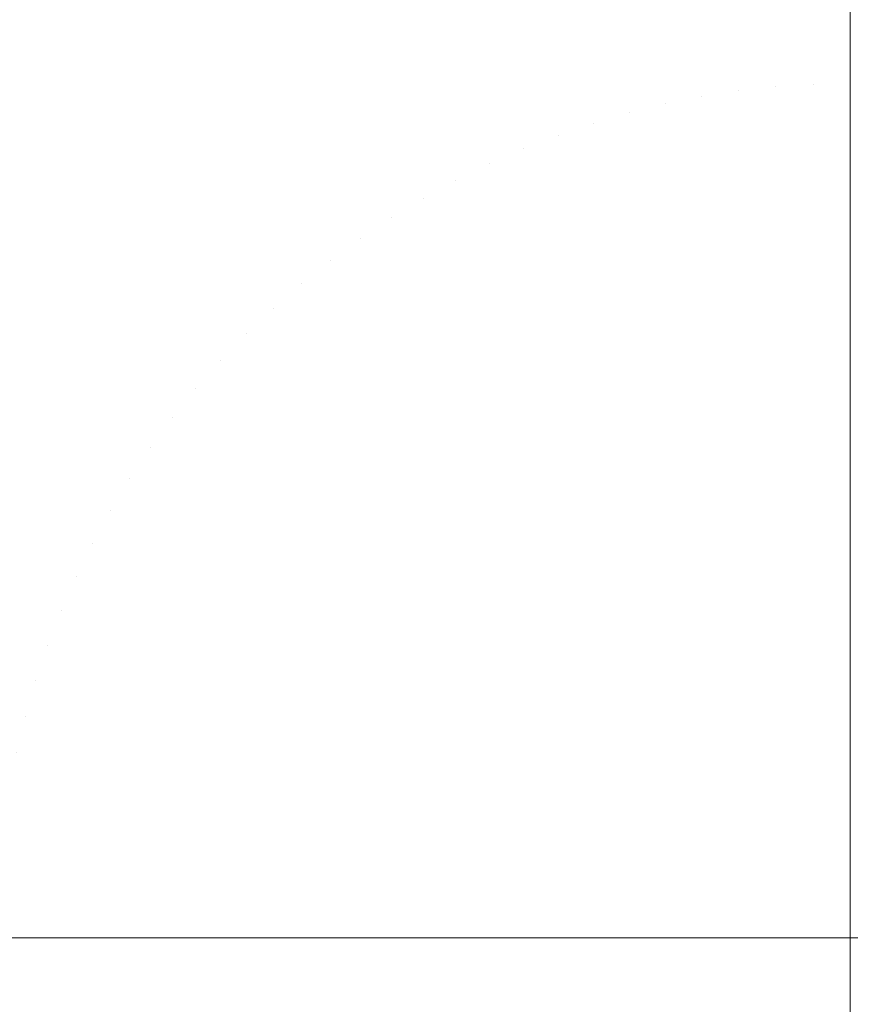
# Model space of a CAD drawing. Header units: centimetres. Extents: x -26.3 to 27.5, y 4.2 to 67.9.
# Tile 64 of 256: x -25.99035 to -25.98654, y 5.89991 to 5.90442. Entities that reach past the tile are written whole.
import ezdxf

# ---------------------------------------------------------------- set-up
doc = ezdxf.new("R2010")
doc.units = ezdxf.units.CM
doc.header["$LTSCALE"] = 2.54
doc.layers.add('Lucido design-1', color=7, linetype='Continuous')

# ---------------------------------------------------------------- blocks, each defined once
blk = doc.blocks.new('Gruppo-2-1')
at = {"color": 7, "linetype": 'Continuous', "lineweight": 9}
for points, invisible_edges in [([(-25.9870485, 5.9040943, -1111.0142407), (-25.9868787, 5.9041129, -1111.0142407), (-25.9872538, 5.9084002, -1111.0145024), (-25.9876102, 5.9083611, -1111.0145024)], 15), ([(-25.9870485, 5.9040943, -1147.1142407), (-25.9868787, 5.9041129, -1147.1142407), (-25.9872538, 5.9084002, -1147.1145024), (-25.9876102, 5.9083611, -1147.1145024)], 15), ([(-25.9868787, 5.9041129, -1111.0142407), (-25.9867082, 5.9041241, -1111.0142407), (-25.9868959, 5.9084236, -1111.0145024), (-25.9872538, 5.9084002, -1111.0145024)], 15), ([(-25.9868787, 5.9041129, -1147.1142407), (-25.9867082, 5.9041241, -1147.1142407), (-25.9868959, 5.9084236, -1147.1145024), (-25.9872538, 5.9084002, -1147.1145024)], 15), ([(-25.9865374, 5.9045734, -1111.0142678), (-25.9865374, 5.9084314, -1111.0145024), (-25.9868959, 5.9084236, -1111.0145024), (-25.9867082, 5.9041241, -1111.0142407)], 14), ([(-25.9865374, 5.9045734, -1147.1142678), (-25.9865374, 5.9084314, -1147.1145024), (-25.9868959, 5.9084236, -1147.1145024), (-25.9867082, 5.9041241, -1147.1142407)], 14), ([(-25.9872174, 5.9040683, -1111.0142407), (-25.9870485, 5.9040943, -1111.0142407), (-25.9876102, 5.9083611, -1111.0145024), (-25.9879647, 5.9083066, -1111.0145024)], 15), ([(-25.9872174, 5.9040683, -1147.1142407), (-25.9870485, 5.9040943, -1147.1142407), (-25.9876102, 5.9083611, -1147.1145024), (-25.9879647, 5.9083066, -1147.1145024)], 15), ([(-25.9873849, 5.904035, -1111.0142407), (-25.9872174, 5.9040683, -1111.0142407), (-25.9879647, 5.9083066, -1111.0145024), (-25.9883164, 5.9082366, -1111.0145024)], 15), ([(-25.9873849, 5.904035, -1147.1142407), (-25.9872174, 5.9040683, -1147.1142407), (-25.9879647, 5.9083066, -1147.1145024), (-25.9883164, 5.9082366, -1147.1145024)], 15), ([(-25.9875509, 5.9039944, -1111.0142407), (-25.9873849, 5.904035, -1111.0142407), (-25.9883164, 5.9082366, -1111.0145024), (-25.9886647, 5.9081514, -1111.0145024)], 15), ([(-25.9875509, 5.9039944, -1147.1142407), (-25.9873849, 5.904035, -1147.1142407), (-25.9883164, 5.9082366, -1147.1145024), (-25.9886647, 5.9081514, -1147.1145024)], 15), ([(-25.9877149, 5.9039466, -1111.0142407), (-25.9875509, 5.9039944, -1111.0142407), (-25.9886647, 5.9081514, -1111.0145024), (-25.989009, 5.908051, -1111.0145024)], 15), ([(-25.9877149, 5.9039466, -1147.1142407), (-25.9875509, 5.9039944, -1147.1142407), (-25.9886647, 5.9081514, -1147.1145024), (-25.989009, 5.908051, -1147.1145024)], 15), ([(-25.9878767, 5.9038916, -1111.0142407), (-25.9877149, 5.9039466, -1111.0142407), (-25.989009, 5.908051, -1111.0145024), (-25.9893486, 5.9079358, -1111.0145024)], 15), ([(-25.9878767, 5.9038916, -1147.1142407), (-25.9877149, 5.9039466, -1147.1142407), (-25.989009, 5.908051, -1147.1145024), (-25.9893486, 5.9079358, -1147.1145024)], 15), ([(-25.9880359, 5.9038297, -1111.0142407), (-25.9878767, 5.9038916, -1111.0142407), (-25.9893486, 5.9079358, -1111.0145024), (-25.9896828, 5.9078058, -1111.0145024)], 15), ([(-25.9880359, 5.9038297, -1147.1142407), (-25.9878767, 5.9038916, -1147.1142407), (-25.9893486, 5.9079358, -1147.1145024), (-25.9896828, 5.9078058, -1147.1145024)], 15), ([(-25.9881923, 5.9037609, -1111.0142407), (-25.9880359, 5.9038297, -1111.0142407), (-25.9896828, 5.9078058, -1111.0145024), (-25.9900111, 5.9076614, -1111.0145024)], 15), ([(-25.9881923, 5.9037609, -1147.1142407), (-25.9880359, 5.9038297, -1147.1142407), (-25.9896828, 5.9078058, -1147.1145024), (-25.9900111, 5.9076614, -1147.1145024)], 15), ([(-25.9883455, 5.9036853, -1111.0142407), (-25.9881923, 5.9037609, -1111.0142407), (-25.9900111, 5.9076614, -1111.0145024), (-25.9903327, 5.9075027, -1111.0145024)], 15), ([(-25.9883455, 5.9036853, -1147.1142407), (-25.9881923, 5.9037609, -1147.1142407), (-25.9900111, 5.9076614, -1147.1145024), (-25.9903327, 5.9075027, -1147.1145024)], 15), ([(-25.9884953, 5.9036032, -1111.0142407), (-25.9883455, 5.9036853, -1111.0142407), (-25.9903327, 5.9075027, -1111.0145024), (-25.9906471, 5.9073303, -1111.0145024)], 15), ([(-25.9884953, 5.9036032, -1147.1142407), (-25.9883455, 5.9036853, -1147.1142407), (-25.9903327, 5.9075027, -1147.1145024), (-25.9906471, 5.9073303, -1147.1145024)], 15), ([(-25.9886413, 5.9035145, -1111.0142407), (-25.9884953, 5.9036032, -1111.0142407), (-25.9906471, 5.9073303, -1111.0145024), (-25.9909537, 5.9071442, -1111.0145024)], 15), ([(-25.9886413, 5.9035145, -1147.1142407), (-25.9884953, 5.9036032, -1147.1142407), (-25.9906471, 5.9073303, -1147.1145024), (-25.9909537, 5.9071442, -1147.1145024)], 15), ([(-25.9887834, 5.9034196, -1111.0142407), (-25.9886413, 5.9035145, -1111.0142407), (-25.9909537, 5.9071442, -1111.0145024), (-25.9912519, 5.906945, -1111.0145024)], 15), ([(-25.9887834, 5.9034196, -1147.1142407), (-25.9886413, 5.9035145, -1147.1142407), (-25.9909537, 5.9071442, -1147.1145024), (-25.9912519, 5.906945, -1147.1145024)], 15), ([(-25.9889212, 5.9033186, -1111.0142407), (-25.9887834, 5.9034196, -1111.0142407), (-25.9912519, 5.906945, -1111.0145024), (-25.9915411, 5.9067329, -1111.0145024)], 15), ([(-25.9889212, 5.9033186, -1147.1142407), (-25.9887834, 5.9034196, -1147.1142407), (-25.9912519, 5.906945, -1147.1145024), (-25.9915411, 5.9067329, -1147.1145024)], 15), ([(-25.9890544, 5.9032117, -1111.0142407), (-25.9889212, 5.9033186, -1111.0142407), (-25.9915411, 5.9067329, -1111.0145024), (-25.9918207, 5.9065085, -1111.0145024)], 15), ([(-25.9890544, 5.9032117, -1147.1142407), (-25.9889212, 5.9033186, -1147.1142407), (-25.9915411, 5.9067329, -1147.1145024), (-25.9918207, 5.9065085, -1147.1145024)], 15), ([(-25.9891829, 5.903099, -1111.0142407), (-25.9890544, 5.9032117, -1111.0142407), (-25.9918207, 5.9065085, -1111.0145024), (-25.9920904, 5.906272, -1111.0145024)], 15), ([(-25.9891829, 5.903099, -1147.1142407), (-25.9890544, 5.9032117, -1147.1142407), (-25.9918207, 5.9065085, -1147.1145024), (-25.9920904, 5.906272, -1147.1145024)], 15), ([(-25.9893063, 5.9029809, -1111.0142407), (-25.9891829, 5.903099, -1111.0142407), (-25.9920904, 5.906272, -1111.0145024), (-25.9923494, 5.906024, -1111.0145024)], 15), ([(-25.9893063, 5.9029809, -1147.1142407), (-25.9891829, 5.903099, -1147.1142407), (-25.9920904, 5.906272, -1147.1145024), (-25.9923494, 5.906024, -1147.1145024)], 15), ([(-25.9873154, 5.9061215, -1111.8139862), (-25.9870569, 5.9061498, -1111.8139862), (-25.9867093, 5.9021766, -1111.8141445), (-25.9867948, 5.9021672, -1111.8141445)], 15), ([(-25.9873154, 5.9061215, -1147.9139862), (-25.9870569, 5.9061498, -1147.9139862), (-25.9867093, 5.9021766, -1147.9141445), (-25.9867948, 5.9021672, -1147.9141445)], 15), ([(-25.9870569, 5.9061498, -1111.8139862), (-25.9867974, 5.9061668, -1111.8139862), (-25.9866234, 5.9021822, -1111.8141445), (-25.9867093, 5.9021766, -1111.8141445)], 15), ([(-25.9870569, 5.9061498, -1147.9139862), (-25.9867974, 5.9061668, -1147.9139862), (-25.9866234, 5.9021822, -1147.9141445), (-25.9867093, 5.9021766, -1147.9141445)], 15), ([(-25.9865374, 5.9045732, -1111.8140497), (-25.9865374, 5.9021841, -1111.8141445), (-25.9866234, 5.9021822, -1111.8141445), (-25.9867974, 5.9061668, -1111.8139862)], 14), ([(-25.9865374, 5.9045732, -1147.9140497), (-25.9865374, 5.9021841, -1147.9141445), (-25.9866234, 5.9021822, -1147.9141445), (-25.9867974, 5.9061668, -1147.9139862)], 14), ([(-25.9875724, 5.906082, -1111.8139862), (-25.9873154, 5.9061215, -1111.8139862), (-25.9867948, 5.9021672, -1111.8141445), (-25.9868798, 5.9021541, -1111.8141445)], 15), ([(-25.9875724, 5.906082, -1147.9139862), (-25.9873154, 5.9061215, -1147.9139862), (-25.9867948, 5.9021672, -1147.9141445), (-25.9868798, 5.9021541, -1147.9141445)], 15), ([(-25.9878275, 5.9060312, -1111.8139862), (-25.9875724, 5.906082, -1111.8139862), (-25.9868798, 5.9021541, -1111.8141445), (-25.9869642, 5.9021374, -1111.8141445)], 15), ([(-25.9878275, 5.9060312, -1147.9139862), (-25.9875724, 5.906082, -1147.9139862), (-25.9868798, 5.9021541, -1147.9141445), (-25.9869642, 5.9021374, -1147.9141445)], 15), ([(-25.9894244, 5.9028575, -1111.0142407), (-25.9893063, 5.9029809, -1111.0142407), (-25.9923494, 5.906024, -1111.0145024), (-25.9925974, 5.905765, -1111.0145024)], 15), ([(-25.9894244, 5.9028575, -1147.1142407), (-25.9893063, 5.9029809, -1147.1142407), (-25.9923494, 5.906024, -1147.1145024), (-25.9925974, 5.905765, -1147.1145024)], 15), ([(-25.9880801, 5.9059694, -1111.8139862), (-25.9878275, 5.9060312, -1111.8139862), (-25.9869642, 5.9021374, -1111.8141445), (-25.9870478, 5.9021169, -1111.8141445)], 15), ([(-25.9880801, 5.9059694, -1147.9139862), (-25.9878275, 5.9060312, -1147.9139862), (-25.9869642, 5.9021374, -1147.9141445), (-25.9870478, 5.9021169, -1147.9141445)], 15), ([(-25.9883298, 5.9058966, -1111.8139862), (-25.9880801, 5.9059694, -1111.8139862), (-25.9870478, 5.9021169, -1111.8141445), (-25.9871304, 5.9020928, -1111.8141445)], 15), ([(-25.9883298, 5.9058966, -1147.9139862), (-25.9880801, 5.9059694, -1147.9139862), (-25.9870478, 5.9021169, -1147.9141445), (-25.9871304, 5.9020928, -1147.9141445)], 15), ([(-25.988576, 5.9058131, -1111.8139862), (-25.9883298, 5.9058966, -1111.8139862), (-25.9871304, 5.9020928, -1111.8141445), (-25.9872119, 5.9020652, -1111.8141445)], 15), ([(-25.988576, 5.9058131, -1147.9139862), (-25.9883298, 5.9058966, -1147.9139862), (-25.9871304, 5.9020928, -1147.9141445), (-25.9872119, 5.9020652, -1147.9141445)], 15), ([(-25.9888184, 5.9057188, -1111.8139862), (-25.988576, 5.9058131, -1111.8139862), (-25.9872119, 5.9020652, -1111.8141445), (-25.9872921, 5.902034, -1111.8141445)], 15), ([(-25.9888184, 5.9057188, -1147.9139862), (-25.988576, 5.9058131, -1147.9139862), (-25.9872119, 5.9020652, -1147.9141445), (-25.9872921, 5.902034, -1147.9141445)], 15), ([(-25.9895371, 5.902729, -1111.0142407), (-25.9894244, 5.9028575, -1111.0142407), (-25.9925974, 5.905765, -1111.0145024), (-25.9928338, 5.9054954, -1111.0145024)], 15), ([(-25.9895371, 5.902729, -1147.1142407), (-25.9894244, 5.9028575, -1147.1142407), (-25.9925974, 5.905765, -1147.1145024), (-25.9928338, 5.9054954, -1147.1145024)], 15), ([(-25.9890564, 5.9056141, -1111.8139862), (-25.9888184, 5.9057188, -1111.8139862), (-25.9872921, 5.902034, -1111.8141445), (-25.9873708, 5.9019993, -1111.8141445)], 15), ([(-25.9890564, 5.9056141, -1147.9139862), (-25.9888184, 5.9057188, -1147.9139862), (-25.9872921, 5.902034, -1147.9141445), (-25.9873708, 5.9019993, -1147.9141445)], 15), ([(-25.9892896, 5.905499, -1111.8139862), (-25.9890564, 5.9056141, -1111.8139862), (-25.9873708, 5.9019993, -1111.8141445), (-25.987448, 5.9019613, -1111.8141445)], 15), ([(-25.9892896, 5.905499, -1147.9139862), (-25.9890564, 5.9056141, -1147.9139862), (-25.9873708, 5.9019993, -1147.9141445), (-25.987448, 5.9019613, -1147.9141445)], 15), ([(-25.989644, 5.9025958, -1111.0142407), (-25.9895371, 5.902729, -1111.0142407), (-25.9928338, 5.9054954, -1111.0145024), (-25.9930583, 5.9052157, -1111.0145024)], 15), ([(-25.989644, 5.9025958, -1147.1142407), (-25.9895371, 5.902729, -1147.1142407), (-25.9928338, 5.9054954, -1147.1145024), (-25.9930583, 5.9052157, -1147.1145024)], 15), ([(-25.9895176, 5.905374, -1111.8139862), (-25.9892896, 5.905499, -1111.8139862), (-25.987448, 5.9019613, -1111.8141445), (-25.9875234, 5.9019199, -1111.8141445)], 15), ([(-25.9895176, 5.905374, -1147.9139862), (-25.9892896, 5.905499, -1147.9139862), (-25.987448, 5.9019613, -1147.9141445), (-25.9875234, 5.9019199, -1147.9141445)], 15), ([(-25.98974, 5.9052391, -1111.8139862), (-25.9895176, 5.905374, -1111.8139862), (-25.9875234, 5.9019199, -1111.8141445), (-25.987597, 5.9018753, -1111.8141445)], 15), ([(-25.98974, 5.9052391, -1147.9139862), (-25.9895176, 5.905374, -1147.9139862), (-25.9875234, 5.9019199, -1147.9141445), (-25.987597, 5.9018753, -1147.9141445)], 15), ([(-25.9899562, 5.9050946, -1111.8139862), (-25.98974, 5.9052391, -1111.8139862), (-25.987597, 5.9018753, -1111.8141445), (-25.9876685, 5.9018275, -1111.8141445)], 15), ([(-25.9899562, 5.9050946, -1147.9139862), (-25.98974, 5.9052391, -1147.9139862), (-25.987597, 5.9018753, -1147.9141445), (-25.9876685, 5.9018275, -1147.9141445)], 15), ([(-25.989745, 5.902458, -1111.0142407), (-25.989644, 5.9025958, -1111.0142407), (-25.9930583, 5.9052157, -1111.0145024), (-25.9932704, 5.9049265, -1111.0145024)], 15), ([(-25.989745, 5.902458, -1147.1142407), (-25.989644, 5.9025958, -1147.1142407), (-25.9930583, 5.9052157, -1147.1145024), (-25.9932704, 5.9049265, -1147.1145024)], 15), ([(-25.9901659, 5.9049408, -1111.8139862), (-25.9899562, 5.9050946, -1111.8139862), (-25.9876685, 5.9018275, -1111.8141445), (-25.9877379, 5.9017766, -1111.8141445)], 15), ([(-25.9901659, 5.9049408, -1147.9139862), (-25.9899562, 5.9050946, -1147.9139862), (-25.9876685, 5.9018275, -1147.9141445), (-25.9877379, 5.9017766, -1147.9141445)], 15), ([(-25.9898399, 5.902316, -1111.0142407), (-25.989745, 5.902458, -1111.0142407), (-25.9932704, 5.9049265, -1111.0145024), (-25.9934696, 5.9046283, -1111.0145024)], 15), ([(-25.9898399, 5.902316, -1147.1142407), (-25.989745, 5.902458, -1147.1142407), (-25.9932704, 5.9049265, -1147.1145024), (-25.9934696, 5.9046283, -1147.1145024)], 15), ([(-25.9903687, 5.904778, -1111.8139862), (-25.9901659, 5.9049408, -1111.8139862), (-25.9877379, 5.9017766, -1111.8141445), (-25.987805, 5.9017227, -1111.8141445)], 15), ([(-25.9903687, 5.904778, -1147.9139862), (-25.9901659, 5.9049408, -1147.9139862), (-25.9877379, 5.9017766, -1147.9141445), (-25.987805, 5.9017227, -1147.9141445)], 15), ([(-25.9905643, 5.9046066, -1111.8139862), (-25.9903687, 5.904778, -1111.8139862), (-25.987805, 5.9017227, -1111.8141445), (-25.9878697, 5.901666, -1111.8141445)], 15), ([(-25.9905643, 5.9046066, -1147.9139862), (-25.9903687, 5.904778, -1147.9139862), (-25.987805, 5.9017227, -1147.9141445), (-25.9878697, 5.901666, -1147.9141445)], 15), ([(-25.9899286, 5.9021699, -1111.0142407), (-25.9898399, 5.902316, -1111.0142407), (-25.9934696, 5.9046283, -1111.0145024), (-25.9936556, 5.9043217, -1111.0145024)], 15), ([(-25.9899286, 5.9021699, -1147.1142407), (-25.9898399, 5.902316, -1147.1142407), (-25.9934696, 5.9046283, -1147.1145024), (-25.9936556, 5.9043217, -1147.1145024)], 15), ([(-25.9907521, 5.9044267, -1111.8139862), (-25.9905643, 5.9046066, -1111.8139862), (-25.9878697, 5.901666, -1111.8141445), (-25.9879319, 5.9016065, -1111.8141445)], 15), ([(-25.9907521, 5.9044267, -1147.9139862), (-25.9905643, 5.9046066, -1147.9139862), (-25.9878697, 5.901666, -1147.9141445), (-25.9879319, 5.9016065, -1147.9141445)], 15), ([(-25.9867082, 5.9041241, -1111.0142407), (-25.9865374, 5.9041278, -1111.0142407), (-25.9865374, 5.9045734, -1111.0142678)], 9), ([(-25.9867082, 5.9041241, -1147.1142407), (-25.9865374, 5.9041278, -1147.1142407), (-25.9865374, 5.9045734, -1147.1142678)], 9), ([(27.1134626, 5.9041278, -1111.0142407), (27.1134626, 5.9045734, -1111.0142678), (-25.9865374, 5.9045734, -1111.0142678), (-25.9865374, 5.9041278, -1111.0142407)], 10), ([(27.1134626, 5.9041278, -1147.1142407), (27.1134626, 5.9045734, -1147.1142678), (-25.9865374, 5.9045734, -1147.1142678), (-25.9865374, 5.9041278, -1147.1142407)], 10), ([(-25.9865374, 5.9021841, -1111.8141445), (-25.9865374, 5.9045732, -1111.8140497), (-8.2865374, 5.9045732, -1111.8140497), (-8.2865374, 5.9021841, -1111.8141445)], 10), ([(-25.9865374, 5.9021841, -1147.9141445), (-25.9865374, 5.9045732, -1147.9140497), (-8.2865374, 5.9045732, -1147.9140497), (-8.2865374, 5.9021841, -1147.9141445)], 10), ([(-25.9909319, 5.9042389, -1111.8139862), (-25.9907521, 5.9044267, -1111.8139862), (-25.9879319, 5.9016065, -1111.8141445), (-25.9879914, 5.9015443, -1111.8141445)], 15), ([(-25.9909319, 5.9042389, -1147.9139862), (-25.9907521, 5.9044267, -1147.9139862), (-25.9879319, 5.9016065, -1147.9141445), (-25.9879914, 5.9015443, -1147.9141445)], 15), ([(-25.9900107, 5.9020201, -1111.0142407), (-25.9899286, 5.9021699, -1111.0142407), (-25.9936556, 5.9043217, -1111.0145024), (-25.9938281, 5.9040073, -1111.0145024)], 15), ([(-25.9900107, 5.9020201, -1147.1142407), (-25.9899286, 5.9021699, -1147.1142407), (-25.9936556, 5.9043217, -1147.1145024), (-25.9938281, 5.9040073, -1147.1145024)], 15), ([(-25.9911034, 5.9040433, -1111.8139862), (-25.9909319, 5.9042389, -1111.8139862), (-25.9879914, 5.9015443, -1111.8141445), (-25.9880481, 5.9014796, -1111.8141445)], 15), ([(-25.9911034, 5.9040433, -1147.9139862), (-25.9909319, 5.9042389, -1147.9139862), (-25.9879914, 5.9015443, -1147.9141445), (-25.9880481, 5.9014796, -1147.9141445)], 15), ([(-25.9865374, 5.900212, -1111.014164), (-25.9868787, 5.9041129, -1111.0142407), (-25.9870485, 5.9040943, -1111.0142407)], 11), ([(-25.9865374, 5.900212, -1147.114164), (-25.9868787, 5.9041129, -1147.1142407), (-25.9870485, 5.9040943, -1147.1142407)], 11), ([(-25.9865374, 5.900212, -1111.014164), (-25.9867082, 5.9041241, -1111.0142407), (-25.9868787, 5.9041129, -1111.0142407)], 11), ([(-25.9865374, 5.900212, -1147.114164), (-25.9867082, 5.9041241, -1147.1142407), (-25.9868787, 5.9041129, -1147.1142407)], 11), ([(-25.9865374, 5.900212, -1111.014164), (-25.9865374, 5.9041278, -1111.0142407), (-25.9867082, 5.9041241, -1111.0142407)], 10), ([(-25.9865374, 5.900212, -1147.114164), (-25.9865374, 5.9041278, -1147.1142407), (-25.9867082, 5.9041241, -1147.1142407)], 10), ([(-25.9865374, 5.9041278, -1111.0142407), (-25.9865374, 5.900212, -1111.014164), (27.1134626, 5.900212, -1111.014164), (27.1134626, 5.9041278, -1111.0142407)], 8), ([(-25.9865374, 5.9041278, -1147.1142407), (-25.9865374, 5.900212, -1147.114164), (27.1134626, 5.900212, -1147.114164), (27.1134626, 5.9041278, -1147.1142407)], 8), ([(-25.9865374, 5.900212, -1111.014164), (-25.9872174, 5.9040683, -1111.0142407), (-25.9873849, 5.904035, -1111.0142407)], 11), ([(-25.9865374, 5.900212, -1147.114164), (-25.9872174, 5.9040683, -1147.1142407), (-25.9873849, 5.904035, -1147.1142407)], 11), ([(-25.9865374, 5.900212, -1111.014164), (-25.9870485, 5.9040943, -1111.0142407), (-25.9872174, 5.9040683, -1111.0142407)], 11), ([(-25.9865374, 5.900212, -1147.114164), (-25.9870485, 5.9040943, -1147.1142407), (-25.9872174, 5.9040683, -1147.1142407)], 11), ([(-25.9912662, 5.9038405, -1111.8139862), (-25.9911034, 5.9040433, -1111.8139862), (-25.9880481, 5.9014796, -1111.8141445), (-25.988102, 5.9014125, -1111.8141445)], 15), ([(-25.9912662, 5.9038405, -1147.9139862), (-25.9911034, 5.9040433, -1147.9139862), (-25.9880481, 5.9014796, -1147.9141445), (-25.988102, 5.9014125, -1147.9141445)], 15), ([(-25.9865374, 5.900212, -1111.014164), (-25.9873849, 5.904035, -1111.0142407), (-25.9875509, 5.9039944, -1111.0142407)], 11), ([(-25.9865374, 5.900212, -1147.114164), (-25.9873849, 5.904035, -1147.1142407), (-25.9875509, 5.9039944, -1147.1142407)], 11), ([(-25.9900863, 5.9018669, -1111.0142407), (-25.9900107, 5.9020201, -1111.0142407), (-25.9938281, 5.9040073, -1111.0145024), (-25.9939867, 5.9036857, -1111.0145024)], 15), ([(-25.9900863, 5.9018669, -1147.1142407), (-25.9900107, 5.9020201, -1147.1142407), (-25.9938281, 5.9040073, -1147.1145024), (-25.9939867, 5.9036857, -1147.1145024)], 15), ([(-25.9865374, 5.900212, -1111.014164), (-25.9875509, 5.9039944, -1111.0142407), (-25.9877149, 5.9039466, -1111.0142407)], 11), ([(-25.9865374, 5.900212, -1147.114164), (-25.9875509, 5.9039944, -1147.1142407), (-25.9877149, 5.9039466, -1147.1142407)], 11), ([(-25.9865374, 5.900212, -1111.014164), (-25.9877149, 5.9039466, -1111.0142407), (-25.9878767, 5.9038916, -1111.0142407)], 11), ([(-25.9865374, 5.900212, -1147.114164), (-25.9877149, 5.9039466, -1147.1142407), (-25.9878767, 5.9038916, -1147.1142407)], 11), ([(-25.9865374, 5.900212, -1111.014164), (-25.9878767, 5.9038916, -1111.0142407), (-25.9880359, 5.9038297, -1111.0142407)], 11), ([(-25.9865374, 5.900212, -1147.114164), (-25.9878767, 5.9038916, -1147.1142407), (-25.9880359, 5.9038297, -1147.1142407)], 11), ([(-25.99142, 5.9036308, -1111.8139862), (-25.9912662, 5.9038405, -1111.8139862), (-25.988102, 5.9014125, -1111.8141445), (-25.9881528, 5.9013432, -1111.8141445)], 15), ([(-25.99142, 5.9036308, -1147.9139862), (-25.9912662, 5.9038405, -1147.9139862), (-25.988102, 5.9014125, -1147.9141445), (-25.9881528, 5.9013432, -1147.9141445)], 15), ([(-25.9865374, 5.900212, -1111.014164), (-25.9880359, 5.9038297, -1111.0142407), (-25.9881923, 5.9037609, -1111.0142407)], 11), ([(-25.9865374, 5.900212, -1147.114164), (-25.9880359, 5.9038297, -1147.1142407), (-25.9881923, 5.9037609, -1147.1142407)], 11), ([(-25.9865374, 5.900212, -1111.014164), (-25.9881923, 5.9037609, -1111.0142407), (-25.9883455, 5.9036853, -1111.0142407)], 11), ([(-25.9865374, 5.900212, -1147.114164), (-25.9881923, 5.9037609, -1147.1142407), (-25.9883455, 5.9036853, -1147.1142407)], 11), ([(-25.9901551, 5.9017105, -1111.0142407), (-25.9900863, 5.9018669, -1111.0142407), (-25.9939867, 5.9036857, -1111.0145024), (-25.9941312, 5.9033574, -1111.0145024)], 15), ([(-25.9901551, 5.9017105, -1147.1142407), (-25.9900863, 5.9018669, -1147.1142407), (-25.9939867, 5.9036857, -1147.1145024), (-25.9941312, 5.9033574, -1147.1145024)], 15), ([(-25.9865374, 5.900212, -1111.014164), (-25.9883455, 5.9036853, -1111.0142407), (-25.9884953, 5.9036032, -1111.0142407)], 11), ([(-25.9865374, 5.900212, -1147.114164), (-25.9883455, 5.9036853, -1147.1142407), (-25.9884953, 5.9036032, -1147.1142407)], 11), ([(-25.9915644, 5.9034146, -1111.8139862), (-25.99142, 5.9036308, -1111.8139862), (-25.9881528, 5.9013432, -1111.8141445), (-25.9882006, 5.9012716, -1111.8141445)], 15), ([(-25.9915644, 5.9034146, -1147.9139862), (-25.99142, 5.9036308, -1147.9139862), (-25.9881528, 5.9013432, -1147.9141445), (-25.9882006, 5.9012716, -1147.9141445)], 15), ([(-25.9865374, 5.900212, -1111.014164), (-25.9884953, 5.9036032, -1111.0142407), (-25.9886413, 5.9035145, -1111.0142407)], 11), ([(-25.9865374, 5.900212, -1147.114164), (-25.9884953, 5.9036032, -1147.1142407), (-25.9886413, 5.9035145, -1147.1142407)], 11), ([(-25.9865374, 5.900212, -1111.014164), (-25.9886413, 5.9035145, -1111.0142407), (-25.9887834, 5.9034196, -1111.0142407)], 11), ([(-25.9865374, 5.900212, -1147.114164), (-25.9886413, 5.9035145, -1147.1142407), (-25.9887834, 5.9034196, -1147.1142407)], 11), ([(-25.9916993, 5.9031923, -1111.8139862), (-25.9915644, 5.9034146, -1111.8139862), (-25.9882006, 5.9012716, -1111.8141445), (-25.9882453, 5.9011981, -1111.8141445)], 15), ([(-25.9916993, 5.9031923, -1147.9139862), (-25.9915644, 5.9034146, -1147.9139862), (-25.9882006, 5.9012716, -1147.9141445), (-25.9882453, 5.9011981, -1147.9141445)], 15), ([(-25.9865374, 5.900212, -1111.014164), (-25.9887834, 5.9034196, -1111.0142407), (-25.9889212, 5.9033186, -1111.0142407)], 11), ([(-25.9865374, 5.900212, -1147.114164), (-25.9887834, 5.9034196, -1147.1142407), (-25.9889212, 5.9033186, -1147.1142407)], 11), ([(-25.990217, 5.9015513, -1111.0142407), (-25.9901551, 5.9017105, -1111.0142407), (-25.9941312, 5.9033574, -1111.0145024), (-25.9942611, 5.9030232, -1111.0145024)], 15), ([(-25.990217, 5.9015513, -1147.1142407), (-25.9901551, 5.9017105, -1147.1142407), (-25.9941312, 5.9033574, -1147.1145024), (-25.9942611, 5.9030232, -1147.1145024)], 15), ([(-25.9865374, 5.900212, -1111.014164), (-25.9889212, 5.9033186, -1111.0142407), (-25.9890544, 5.9032117, -1111.0142407)], 11), ([(-25.9865374, 5.900212, -1147.114164), (-25.9889212, 5.9033186, -1147.1142407), (-25.9890544, 5.9032117, -1147.1142407)], 11), ([(-25.9865374, 5.900212, -1111.014164), (-25.9890544, 5.9032117, -1111.0142407), (-25.9891829, 5.903099, -1111.0142407)], 11), ([(-25.9865374, 5.900212, -1147.114164), (-25.9890544, 5.9032117, -1147.1142407), (-25.9891829, 5.903099, -1147.1142407)], 11), ([(-25.9918244, 5.9029643, -1111.8139862), (-25.9916993, 5.9031923, -1111.8139862), (-25.9882453, 5.9011981, -1111.8141445), (-25.9882867, 5.9011226, -1111.8141445)], 15), ([(-25.9918244, 5.9029643, -1147.9139862), (-25.9916993, 5.9031923, -1147.9139862), (-25.9882453, 5.9011981, -1147.9141445), (-25.9882867, 5.9011226, -1147.9141445)], 15), ([(-25.9865374, 5.900212, -1111.014164), (-25.9891829, 5.903099, -1111.0142407), (-25.9893063, 5.9029809, -1111.0142407)], 11), ([(-25.9865374, 5.900212, -1147.114164), (-25.9891829, 5.903099, -1147.1142407), (-25.9893063, 5.9029809, -1147.1142407)], 11), ([(-25.9902719, 5.9013895, -1111.0142407), (-25.990217, 5.9015513, -1111.0142407), (-25.9942611, 5.9030232, -1111.0145024), (-25.9943764, 5.9026836, -1111.0145024)], 15), ([(-25.9902719, 5.9013895, -1147.1142407), (-25.990217, 5.9015513, -1147.1142407), (-25.9942611, 5.9030232, -1147.1145024), (-25.9943764, 5.9026836, -1147.1145024)], 15), ([(-25.9865374, 5.900212, -1111.014164), (-25.9893063, 5.9029809, -1111.0142407), (-25.9894244, 5.9028575, -1111.0142407)], 11), ([(-25.9865374, 5.900212, -1147.114164), (-25.9893063, 5.9029809, -1147.1142407), (-25.9894244, 5.9028575, -1147.1142407)], 11), ([(-25.9919394, 5.902731, -1111.8139862), (-25.9918244, 5.9029643, -1111.8139862), (-25.9882867, 5.9011226, -1111.8141445), (-25.9883247, 5.9010454, -1111.8141445)], 15), ([(-25.9919394, 5.902731, -1147.9139862), (-25.9918244, 5.9029643, -1147.9139862), (-25.9882867, 5.9011226, -1147.9141445), (-25.9883247, 5.9010454, -1147.9141445)], 15), ([(-25.9865374, 5.900212, -1111.014164), (-25.9894244, 5.9028575, -1111.0142407), (-25.9895371, 5.902729, -1111.0142407)], 11), ([(-25.9865374, 5.900212, -1147.114164), (-25.9894244, 5.9028575, -1147.1142407), (-25.9895371, 5.902729, -1147.1142407)], 11), ([(-25.9920442, 5.902493, -1111.8139862), (-25.9919394, 5.902731, -1111.8139862), (-25.9883247, 5.9010454, -1111.8141445), (-25.9883594, 5.9009667, -1111.8141445)], 15), ([(-25.9920442, 5.902493, -1147.9139862), (-25.9919394, 5.902731, -1147.9139862), (-25.9883247, 5.9010454, -1147.9141445), (-25.9883594, 5.9009667, -1147.9141445)], 15), ([(-25.9865374, 5.900212, -1111.014164), (-25.9895371, 5.902729, -1111.0142407), (-25.989644, 5.9025958, -1111.0142407)], 11), ([(-25.9865374, 5.900212, -1147.114164), (-25.9895371, 5.902729, -1147.1142407), (-25.989644, 5.9025958, -1147.1142407)], 11), ([(-25.9903197, 5.9012255, -1111.0142407), (-25.9902719, 5.9013895, -1111.0142407), (-25.9943764, 5.9026836, -1111.0145024), (-25.9944768, 5.9023394, -1111.0145024)], 15), ([(-25.9903197, 5.9012255, -1147.1142407), (-25.9902719, 5.9013895, -1147.1142407), (-25.9943764, 5.9026836, -1147.1145024), (-25.9944768, 5.9023394, -1147.1145024)], 15), ([(-25.9865374, 5.900212, -1111.014164), (-25.989644, 5.9025958, -1111.0142407), (-25.989745, 5.902458, -1111.0142407)], 11), ([(-25.9865374, 5.900212, -1147.114164), (-25.989644, 5.9025958, -1147.1142407), (-25.989745, 5.902458, -1147.1142407)], 11), ([(-25.9921384, 5.9022506, -1111.8139862), (-25.9920442, 5.902493, -1111.8139862), (-25.9883594, 5.9009667, -1111.8141445), (-25.9883906, 5.9008865, -1111.8141445)], 15), ([(-25.9921384, 5.9022506, -1147.9139862), (-25.9920442, 5.902493, -1147.9139862), (-25.9883594, 5.9009667, -1147.9141445), (-25.9883906, 5.9008865, -1147.9141445)], 15), ([(-25.9865374, 5.900212, -1111.014164), (-25.989745, 5.902458, -1111.0142407), (-25.9898399, 5.902316, -1111.0142407)], 11), ([(-25.9865374, 5.900212, -1147.114164), (-25.989745, 5.902458, -1147.1142407), (-25.9898399, 5.902316, -1147.1142407)], 11), ([(-25.9903604, 5.9010595, -1111.0142407), (-25.9903197, 5.9012255, -1111.0142407), (-25.9944768, 5.9023394, -1111.0145024), (-25.994562, 5.901991, -1111.0145024)], 15), ([(-25.9903604, 5.9010595, -1147.1142407), (-25.9903197, 5.9012255, -1147.1142407), (-25.9944768, 5.9023394, -1147.1145024), (-25.994562, 5.901991, -1147.1145024)], 15), ([(-25.9865374, 5.900212, -1111.014164), (-25.9898399, 5.902316, -1111.0142407), (-25.9899286, 5.9021699, -1111.0142407)], 11), ([(-25.9865374, 5.900212, -1147.114164), (-25.9898399, 5.902316, -1147.1142407), (-25.9899286, 5.9021699, -1147.1142407)], 11), ([(-25.992222, 5.9020044, -1111.8139862), (-25.9921384, 5.9022506, -1111.8139862), (-25.9883906, 5.9008865, -1111.8141445), (-25.9884182, 5.900805, -1111.8141445)], 15), ([(-25.992222, 5.9020044, -1147.9139862), (-25.9921384, 5.9022506, -1147.9139862), (-25.9883906, 5.9008865, -1147.9141445), (-25.9884182, 5.900805, -1147.9141445)], 15), ([(-25.9865374, 5.900212, -1111.014164), (-25.9899286, 5.9021699, -1111.0142407), (-25.9900107, 5.9020201, -1111.0142407)], 11), ([(-25.9865374, 5.900212, -1147.114164), (-25.9899286, 5.9021699, -1147.1142407), (-25.9900107, 5.9020201, -1147.1142407)], 11), ([(-25.9868798, 5.9021541, -1111.8141445), (-25.9867948, 5.9021672, -1111.8141445), (-25.9865374, 5.900212, -1111.814164)], 11), ([(-25.9868798, 5.9021541, -1147.9141445), (-25.9867948, 5.9021672, -1147.9141445), (-25.9865374, 5.900212, -1147.914164)], 11), ([(-25.9867948, 5.9021672, -1111.8141445), (-25.9867093, 5.9021766, -1111.8141445), (-25.9865374, 5.900212, -1111.814164)], 11), ([(-25.9867948, 5.9021672, -1147.9141445), (-25.9867093, 5.9021766, -1147.9141445), (-25.9865374, 5.900212, -1147.914164)], 11), ([(-25.9867093, 5.9021766, -1111.8141445), (-25.9866234, 5.9021822, -1111.8141445), (-25.9865374, 5.900212, -1111.814164)], 11), ([(-25.9867093, 5.9021766, -1147.9141445), (-25.9866234, 5.9021822, -1147.9141445), (-25.9865374, 5.900212, -1147.914164)], 11), ([(-25.9866234, 5.9021822, -1111.8141445), (-25.9865374, 5.9021841, -1111.8141445), (-25.9865374, 5.900212, -1111.814164)], 9), ([(-25.9866234, 5.9021822, -1147.9141445), (-25.9865374, 5.9021841, -1147.9141445), (-25.9865374, 5.900212, -1147.914164)], 9), ([(-8.2865374, 5.9021841, -1111.8141445), (-8.2865374, 5.900212, -1111.814164), (-25.9865374, 5.900212, -1111.814164), (-25.9865374, 5.9021841, -1111.8141445)], 8), ([(-8.2865374, 5.9021841, -1147.9141445), (-8.2865374, 5.900212, -1147.914164), (-25.9865374, 5.900212, -1147.914164), (-25.9865374, 5.9021841, -1147.9141445)], 8), ([(-25.9870478, 5.9021169, -1111.8141445), (-25.9869642, 5.9021374, -1111.8141445), (-25.9865374, 5.900212, -1111.814164)], 11), ([(-25.9870478, 5.9021169, -1147.9141445), (-25.9869642, 5.9021374, -1147.9141445), (-25.9865374, 5.900212, -1147.914164)], 11), ([(-25.9869642, 5.9021374, -1111.8141445), (-25.9868798, 5.9021541, -1111.8141445), (-25.9865374, 5.900212, -1111.814164)], 11), ([(-25.9869642, 5.9021374, -1147.9141445), (-25.9868798, 5.9021541, -1147.9141445), (-25.9865374, 5.900212, -1147.914164)], 11), ([(-25.9872119, 5.9020652, -1111.8141445), (-25.9871304, 5.9020928, -1111.8141445), (-25.9865374, 5.900212, -1111.814164)], 11), ([(-25.9872119, 5.9020652, -1147.9141445), (-25.9871304, 5.9020928, -1147.9141445), (-25.9865374, 5.900212, -1147.914164)], 11), ([(-25.9871304, 5.9020928, -1111.8141445), (-25.9870478, 5.9021169, -1111.8141445), (-25.9865374, 5.900212, -1111.814164)], 11), ([(-25.9871304, 5.9020928, -1147.9141445), (-25.9870478, 5.9021169, -1147.9141445), (-25.9865374, 5.900212, -1147.914164)], 11), ([(-25.9873708, 5.9019993, -1111.8141445), (-25.9872921, 5.902034, -1111.8141445), (-25.9865374, 5.900212, -1111.814164)], 11), ([(-25.9873708, 5.9019993, -1147.9141445), (-25.9872921, 5.902034, -1147.9141445), (-25.9865374, 5.900212, -1147.914164)], 11), ([(-25.9872921, 5.902034, -1111.8141445), (-25.9872119, 5.9020652, -1111.8141445), (-25.9865374, 5.900212, -1111.814164)], 11), ([(-25.9872921, 5.902034, -1147.9141445), (-25.9872119, 5.9020652, -1147.9141445), (-25.9865374, 5.900212, -1147.914164)], 11), ([(-25.9922948, 5.9017547, -1111.8139862), (-25.992222, 5.9020044, -1111.8139862), (-25.9884182, 5.900805, -1111.8141445), (-25.9884423, 5.9007224, -1111.8141445)], 15), ([(-25.9922948, 5.9017547, -1147.9139862), (-25.992222, 5.9020044, -1147.9139862), (-25.9884182, 5.900805, -1147.9141445), (-25.9884423, 5.9007224, -1147.9141445)], 15), ([(-25.9865374, 5.900212, -1111.014164), (-25.9900107, 5.9020201, -1111.0142407), (-25.9900863, 5.9018669, -1111.0142407)], 11), ([(-25.9865374, 5.900212, -1147.114164), (-25.9900107, 5.9020201, -1147.1142407), (-25.9900863, 5.9018669, -1147.1142407)], 11), ([(-25.987448, 5.9019613, -1111.8141445), (-25.9873708, 5.9019993, -1111.8141445), (-25.9865374, 5.900212, -1111.814164)], 11), ([(-25.987448, 5.9019613, -1147.9141445), (-25.9873708, 5.9019993, -1147.9141445), (-25.9865374, 5.900212, -1147.914164)], 11), ([(-25.9875234, 5.9019199, -1111.8141445), (-25.987448, 5.9019613, -1111.8141445), (-25.9865374, 5.900212, -1111.814164)], 11), ([(-25.9875234, 5.9019199, -1147.9141445), (-25.987448, 5.9019613, -1147.9141445), (-25.9865374, 5.900212, -1147.914164)], 11), ([(-25.987597, 5.9018753, -1111.8141445), (-25.9875234, 5.9019199, -1111.8141445), (-25.9865374, 5.900212, -1111.814164)], 11), ([(-25.987597, 5.9018753, -1147.9141445), (-25.9875234, 5.9019199, -1147.9141445), (-25.9865374, 5.900212, -1147.914164)], 11), ([(-25.9865374, 5.900212, -1111.014164), (-25.9900863, 5.9018669, -1111.0142407), (-25.9901551, 5.9017105, -1111.0142407)], 11), ([(-25.9865374, 5.900212, -1147.114164), (-25.9900863, 5.9018669, -1147.1142407), (-25.9901551, 5.9017105, -1147.1142407)], 11), ([(-25.9876685, 5.9018275, -1111.8141445), (-25.987597, 5.9018753, -1111.8141445), (-25.9865374, 5.900212, -1111.814164)], 11), ([(-25.9876685, 5.9018275, -1147.9141445), (-25.987597, 5.9018753, -1147.9141445), (-25.9865374, 5.900212, -1147.914164)], 11), ([(-25.9877379, 5.9017766, -1111.8141445), (-25.9876685, 5.9018275, -1111.8141445), (-25.9865374, 5.900212, -1111.814164)], 11), ([(-25.9877379, 5.9017766, -1147.9141445), (-25.9876685, 5.9018275, -1147.9141445), (-25.9865374, 5.900212, -1147.914164)], 11), ([(-25.987805, 5.9017227, -1111.8141445), (-25.9877379, 5.9017766, -1111.8141445), (-25.9865374, 5.900212, -1111.814164)], 11), ([(-25.987805, 5.9017227, -1147.9141445), (-25.9877379, 5.9017766, -1147.9141445), (-25.9865374, 5.900212, -1147.914164)], 11), ([(-25.9923566, 5.9015021, -1111.8139862), (-25.9922948, 5.9017547, -1111.8139862), (-25.9884423, 5.9007224, -1111.8141445), (-25.9884627, 5.9006388, -1111.8141445)], 15), ([(-25.9923566, 5.9015021, -1147.9139862), (-25.9922948, 5.9017547, -1147.9139862), (-25.9884423, 5.9007224, -1147.9141445), (-25.9884627, 5.9006388, -1147.9141445)], 15), ([(-25.9878697, 5.901666, -1111.8141445), (-25.987805, 5.9017227, -1111.8141445), (-25.9865374, 5.900212, -1111.814164)], 11), ([(-25.9878697, 5.901666, -1147.9141445), (-25.987805, 5.9017227, -1147.9141445), (-25.9865374, 5.900212, -1147.914164)], 11), ([(-25.9865374, 5.900212, -1111.014164), (-25.9901551, 5.9017105, -1111.0142407), (-25.990217, 5.9015513, -1111.0142407)], 11), ([(-25.9865374, 5.900212, -1147.114164), (-25.9901551, 5.9017105, -1147.1142407), (-25.990217, 5.9015513, -1147.1142407)], 11), ([(-25.9879319, 5.9016065, -1111.8141445), (-25.9878697, 5.901666, -1111.8141445), (-25.9865374, 5.900212, -1111.814164)], 11), ([(-25.9879319, 5.9016065, -1147.9141445), (-25.9878697, 5.901666, -1147.9141445), (-25.9865374, 5.900212, -1147.914164)], 11), ([(-25.9879914, 5.9015443, -1111.8141445), (-25.9879319, 5.9016065, -1111.8141445), (-25.9865374, 5.900212, -1111.814164)], 11), ([(-25.9879914, 5.9015443, -1147.9141445), (-25.9879319, 5.9016065, -1147.9141445), (-25.9865374, 5.900212, -1147.914164)], 11), ([(-25.9865374, 5.900212, -1111.014164), (-25.990217, 5.9015513, -1111.0142407), (-25.9902719, 5.9013895, -1111.0142407)], 11), ([(-25.9865374, 5.900212, -1147.114164), (-25.990217, 5.9015513, -1147.1142407), (-25.9902719, 5.9013895, -1147.1142407)], 11), ([(-25.9880481, 5.9014796, -1111.8141445), (-25.9879914, 5.9015443, -1111.8141445), (-25.9865374, 5.900212, -1111.814164)], 11), ([(-25.9880481, 5.9014796, -1147.9141445), (-25.9879914, 5.9015443, -1147.9141445), (-25.9865374, 5.900212, -1147.914164)], 11), ([(-25.9924073, 5.901247, -1111.8139862), (-25.9923566, 5.9015021, -1111.8139862), (-25.9884627, 5.9006388, -1111.8141445), (-25.9884795, 5.9005545, -1111.8141445)], 15), ([(-25.9924073, 5.901247, -1147.9139862), (-25.9923566, 5.9015021, -1147.9139862), (-25.9884627, 5.9006388, -1147.9141445), (-25.9884795, 5.9005545, -1147.9141445)], 15), ([(-25.988102, 5.9014125, -1111.8141445), (-25.9880481, 5.9014796, -1111.8141445), (-25.9865374, 5.900212, -1111.814164)], 11), ([(-25.988102, 5.9014125, -1147.9141445), (-25.9880481, 5.9014796, -1147.9141445), (-25.9865374, 5.900212, -1147.914164)], 11), ([(-25.9881528, 5.9013432, -1111.8141445), (-25.988102, 5.9014125, -1111.8141445), (-25.9865374, 5.900212, -1111.814164)], 11), ([(-25.9881528, 5.9013432, -1147.9141445), (-25.988102, 5.9014125, -1147.9141445), (-25.9865374, 5.900212, -1147.914164)], 11), ([(-25.9865374, 5.900212, -1111.014164), (-25.9902719, 5.9013895, -1111.0142407), (-25.9903197, 5.9012255, -1111.0142407)], 11), ([(-25.9865374, 5.900212, -1147.114164), (-25.9902719, 5.9013895, -1147.1142407), (-25.9903197, 5.9012255, -1147.1142407)], 11), ([(-25.9882006, 5.9012716, -1111.8141445), (-25.9881528, 5.9013432, -1111.8141445), (-25.9865374, 5.900212, -1111.814164)], 11), ([(-25.9882006, 5.9012716, -1147.9141445), (-25.9881528, 5.9013432, -1147.9141445), (-25.9865374, 5.900212, -1147.914164)], 11), ([(-25.9882453, 5.9011981, -1111.8141445), (-25.9882006, 5.9012716, -1111.8141445), (-25.9865374, 5.900212, -1111.814164)], 11), ([(-25.9882453, 5.9011981, -1147.9141445), (-25.9882006, 5.9012716, -1147.9141445), (-25.9865374, 5.900212, -1147.914164)], 11), ([(-25.9924469, 5.90099, -1111.8139862), (-25.9924073, 5.901247, -1111.8139862), (-25.9884795, 5.9005545, -1111.8141445), (-25.9884926, 5.9004694, -1111.8141445)], 15), ([(-25.9924469, 5.90099, -1147.9139862), (-25.9924073, 5.901247, -1147.9139862), (-25.9884795, 5.9005545, -1147.9141445), (-25.9884926, 5.9004694, -1147.9141445)], 15), ([(-25.9865374, 5.900212, -1111.014164), (-25.9903197, 5.9012255, -1111.0142407), (-25.9903604, 5.9010595, -1111.0142407)], 11), ([(-25.9865374, 5.900212, -1147.114164), (-25.9903197, 5.9012255, -1147.1142407), (-25.9903604, 5.9010595, -1147.1142407)], 11), ([(-25.9882867, 5.9011226, -1111.8141445), (-25.9882453, 5.9011981, -1111.8141445), (-25.9865374, 5.900212, -1111.814164)], 11), ([(-25.9882867, 5.9011226, -1147.9141445), (-25.9882453, 5.9011981, -1147.9141445), (-25.9865374, 5.900212, -1147.914164)], 11), ([(-25.9883247, 5.9010454, -1111.8141445), (-25.9882867, 5.9011226, -1111.8141445), (-25.9865374, 5.900212, -1111.814164)], 11), ([(-25.9883247, 5.9010454, -1147.9141445), (-25.9882867, 5.9011226, -1147.9141445), (-25.9865374, 5.900212, -1147.914164)], 11), ([(-25.9865374, 5.900212, -1111.014164), (-25.9903604, 5.9010595, -1111.0142407), (-25.9903937, 5.900892, -1111.0142407)], 11), ([(-25.9865374, 5.900212, -1147.114164), (-25.9903604, 5.9010595, -1147.1142407), (-25.9903937, 5.900892, -1147.1142407)], 11), ([(-25.9883594, 5.9009667, -1111.8141445), (-25.9883247, 5.9010454, -1111.8141445), (-25.9865374, 5.900212, -1111.814164)], 11), ([(-25.9883594, 5.9009667, -1147.9141445), (-25.9883247, 5.9010454, -1147.9141445), (-25.9865374, 5.900212, -1147.914164)], 11), ([(-25.9924752, 5.9007315, -1111.8139862), (-25.9924469, 5.90099, -1111.8139862), (-25.9884926, 5.9004694, -1111.8141445), (-25.988502, 5.9003839, -1111.8141445)], 15), ([(-25.9924752, 5.9007315, -1147.9139862), (-25.9924469, 5.90099, -1147.9139862), (-25.9884926, 5.9004694, -1147.9141445), (-25.988502, 5.9003839, -1147.9141445)], 15), ([(-25.9883906, 5.9008865, -1111.8141445), (-25.9883594, 5.9009667, -1111.8141445), (-25.9865374, 5.900212, -1111.814164)], 11), ([(-25.9883906, 5.9008865, -1147.9141445), (-25.9883594, 5.9009667, -1147.9141445), (-25.9865374, 5.900212, -1147.914164)], 11), ([(-25.9865374, 5.900212, -1111.014164), (-25.9903937, 5.900892, -1111.0142407), (-25.9904197, 5.9007231, -1111.0142407)], 11), ([(-25.9865374, 5.900212, -1147.114164), (-25.9903937, 5.900892, -1147.1142407), (-25.9904197, 5.9007231, -1147.1142407)], 11), ([(-25.9884182, 5.900805, -1111.8141445), (-25.9883906, 5.9008865, -1111.8141445), (-25.9865374, 5.900212, -1111.814164)], 11), ([(-25.9884182, 5.900805, -1147.9141445), (-25.9883906, 5.9008865, -1147.9141445), (-25.9865374, 5.900212, -1147.914164)], 11), ([(-25.9884423, 5.9007224, -1111.8141445), (-25.9884182, 5.900805, -1111.8141445), (-25.9865374, 5.900212, -1111.814164)], 11), ([(-25.9884423, 5.9007224, -1147.9141445), (-25.9884182, 5.900805, -1147.9141445), (-25.9865374, 5.900212, -1147.914164)], 11), ([(-25.9924922, 5.900472, -1111.8139862), (-25.9924752, 5.9007315, -1111.8139862), (-25.988502, 5.9003839, -1111.8141445), (-25.9885076, 5.900298, -1111.8141445)], 15), ([(-25.9924922, 5.900472, -1147.9139862), (-25.9924752, 5.9007315, -1147.9139862), (-25.988502, 5.9003839, -1147.9141445), (-25.9885076, 5.900298, -1147.9141445)], 15), ([(-25.9865374, 5.900212, -1111.014164), (-25.9904197, 5.9007231, -1111.0142407), (-25.9904383, 5.9005533, -1111.0142407)], 11), ([(-25.9865374, 5.900212, -1147.114164), (-25.9904197, 5.9007231, -1147.1142407), (-25.9904383, 5.9005533, -1147.1142407)], 11), ([(-25.9884627, 5.9006388, -1111.8141445), (-25.9884423, 5.9007224, -1111.8141445), (-25.9865374, 5.900212, -1111.814164)], 11), ([(-25.9884627, 5.9006388, -1147.9141445), (-25.9884423, 5.9007224, -1147.9141445), (-25.9865374, 5.900212, -1147.914164)], 11), ([(-25.9884795, 5.9005545, -1111.8141445), (-25.9884627, 5.9006388, -1111.8141445), (-25.9865374, 5.900212, -1111.814164)], 11), ([(-25.9884795, 5.9005545, -1147.9141445), (-25.9884627, 5.9006388, -1147.9141445), (-25.9865374, 5.900212, -1147.914164)], 11), ([(-25.9865374, 5.900212, -1111.014164), (-25.9904383, 5.9005533, -1111.0142407), (-25.9904494, 5.9003828, -1111.0142407)], 11), ([(-25.9865374, 5.900212, -1147.114164), (-25.9904383, 5.9005533, -1147.1142407), (-25.9904494, 5.9003828, -1147.1142407)], 11), ([(-25.9884926, 5.9004694, -1111.8141445), (-25.9884795, 5.9005545, -1111.8141445), (-25.9865374, 5.900212, -1111.814164)], 11), ([(-25.9884926, 5.9004694, -1147.9141445), (-25.9884795, 5.9005545, -1147.9141445), (-25.9865374, 5.900212, -1147.914164)], 11), ([(-25.9924979, 5.900212, -1111.8139862), (-25.9924922, 5.900472, -1111.8139862), (-25.9885076, 5.900298, -1111.8141445), (-25.9885095, 5.900212, -1111.8141445)], 7), ([(-25.9924979, 5.900212, -1147.9139862), (-25.9924922, 5.900472, -1147.9139862), (-25.9885076, 5.900298, -1147.9141445), (-25.9885095, 5.900212, -1147.9141445)], 7), ([(-25.988502, 5.9003839, -1111.8141445), (-25.9884926, 5.9004694, -1111.8141445), (-25.9865374, 5.900212, -1111.814164)], 11), ([(-25.988502, 5.9003839, -1147.9141445), (-25.9884926, 5.9004694, -1147.9141445), (-25.9865374, 5.900212, -1147.914164)], 11), ([(-25.9865374, 5.900212, -1111.014164), (-25.9904494, 5.9003828, -1111.0142407), (-25.9904532, 5.900212, -1111.0142407), (-25.9885091, 5.900212, -1111.0142026)], 3), ([(-25.9865374, 5.900212, -1147.114164), (-25.9904494, 5.9003828, -1147.1142407), (-25.9904532, 5.900212, -1147.1142407), (-25.9885091, 5.900212, -1147.1142026)], 3), ([(-25.9885076, 5.900298, -1111.8141445), (-25.988502, 5.9003839, -1111.8141445), (-25.9865374, 5.900212, -1111.814164)], 11), ([(-25.9885076, 5.900298, -1147.9141445), (-25.988502, 5.9003839, -1147.9141445), (-25.9865374, 5.900212, -1147.914164)], 11), ([(-25.9885095, 5.900212, -1111.8141445), (-25.9885076, 5.900298, -1111.8141445), (-25.9865374, 5.900212, -1111.814164)], 3), ([(-25.9885095, 5.900212, -1147.9141445), (-25.9885076, 5.900298, -1147.9141445), (-25.9865374, 5.900212, -1147.914164)], 3), ([(-25.9924979, 4.300212, -1111.8139862), (-25.9924979, 5.900212, -1111.8139862), (-25.9885095, 5.900212, -1111.8141445), (-25.9885095, 4.300212, -1111.8141445)], 5), ([(-25.9924979, 4.300212, -1147.9139862), (-25.9924979, 5.900212, -1147.9139862), (-25.9885095, 5.900212, -1147.9141445), (-25.9885095, 4.300212, -1147.9141445)], 5), ([(-25.9904532, 4.300212, -1111.0142407), (-25.9885091, 4.300212, -1111.0142026), (-25.9885091, 5.900212, -1111.0142026), (-25.9904532, 5.900212, -1111.0142407)], 10), ([(-25.9904532, 4.300212, -1147.1142407), (-25.9885091, 4.300212, -1147.1142026), (-25.9885091, 5.900212, -1147.1142026), (-25.9904532, 5.900212, -1147.1142407)], 10), ([(-25.9885095, 4.300212, -1111.8141445), (-25.9885095, 5.900212, -1111.8141445), (-25.9865374, 5.900212, -1111.814164), (-25.9865374, 4.300212, -1111.814164)], 1), ([(-25.9885095, 4.300212, -1147.9141445), (-25.9885095, 5.900212, -1147.9141445), (-25.9865374, 5.900212, -1147.914164), (-25.9865374, 4.300212, -1147.914164)], 1), ([(-25.9885091, 5.900212, -1111.0142026), (-25.9885091, 4.300212, -1111.0142026), (-25.9865374, 4.300212, -1111.014164), (-25.9865374, 5.900212, -1111.014164)], 1), ([(-25.9885091, 5.900212, -1147.1142026), (-25.9885091, 4.300212, -1147.1142026), (-25.9865374, 4.300212, -1147.114164), (-25.9865374, 5.900212, -1147.114164)], 1)]:
    blk.add_3dface(points, dxfattribs=dict(at, invisible_edges=invisible_edges))
blk = doc.blocks.new('Gruppo-3-1')
at = {"color": 7}
blk.add_blockref('Gruppo-2-1', (0, 0), dxfattribs=at)

msp = doc.modelspace()

# ---------------------------------------------------------------- block references
at = {"layer": 'Lucido design-1', "color": 7}
msp.add_blockref('Gruppo-3-1', (0, 0), dxfattribs=at)

doc.saveas('drawing.dxf')
